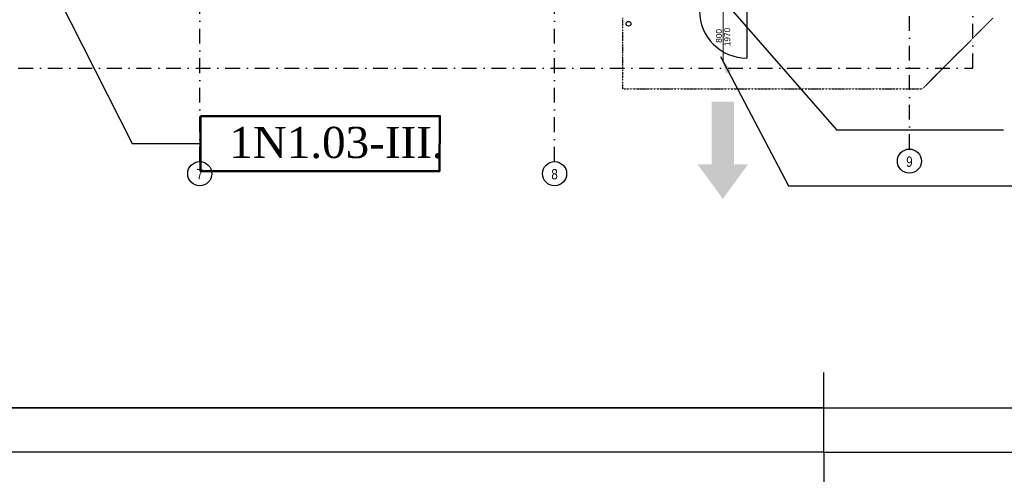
# Model space of a CAD drawing. Header units: millimetres. Extents: x 2886542 to 7567581, y -792623 to 134766.
# Tile 199 of 256: x 4632316 to 4648966, y -292460 to -284763. Entities that reach past the tile are written whole.
import ezdxf
from ezdxf.enums import TextEntityAlignment as Align

# ---------------------------------------------------------------- set-up
doc = ezdxf.new("R2010")
doc.units = ezdxf.units.MM
for name, pattern in [('ACAD_ISO04W100', [30, 24, -3, 0, -3]), ('DASHDOT', [1, 0.5, -0.25, 0, -0.25]), ('DASHDOTX2', [50.8, 25.4, -12.7, 0, -12.7]), ('DIVIDE', [1.25, 0.5, -0.25, 0, -0.25, 0, -0.25])]:
    doc.linetypes.add(name, pattern=pattern)
for name, color, linetype, lineweight in [('CKDVERE_', 7, 'Continuous', 25), ('CKDVERE_OSY', 1, 'Continuous', 18), ('CKDVERE_POPIS', 3, 'Continuous', 25), ('CKPROSTUPY_NADROVINOU', 7, 'DASHDOT', 25), ('CKRASTR_POPIS', 3, 'Continuous', 25), ('CKSTENY_NADROVINOU', 7, 'DIVIDE', 25), ('pohledy', 7, 'Continuous', 25), ('Text obecně', 7, 'Continuous', 25)]:
    doc.layers.add(name, color=color, linetype=linetype, lineweight=lineweight)
doc.layers.add('požárničina', color=10, linetype='Continuous')
doc.styles.add('ARIAL', font='arial.ttf')
doc.styles.add('ROMANT', font='romant')
doc.styles.get("Standard").update_dxf_attribs({"font": 'arial.ttf'})
doc.dimstyles.new('úhlová', dxfattribs={"dimscale": 0.2, "dimtxt": 2.5, "dimasz": 1.5, "dimexe": 0, "dimexo": 3, "dimgap": 1, "dimtad": 1, "dimdec": 0, "dimzin": 0, "dimdsep": 46, "dimtxsty": 'ROMANT', "dimcen": 5, "dimclrd": 256, "dimclre": 256, "dimclrt": 7, "dimadec": 1, "dimazin": 0, "dimtfac": 1, "dimtdec": 0, "dimtix": 1, "dimtmove": 2, "dimatfit": 3, "dimfxl": 0, "dimtvp": 2, "dimtolj": 1, "dimtzin": 0, "dimarcsym": 0})

msp = doc.modelspace()

# ---------------------------------------------------------------- hatches: boundary and pattern name
at = {"layer": 'požárničina', "linetype": 'ACAD_ISO04W100', "lineweight": 50, "ltscale": 50, "extrusion": (0, 0, -1)}
h = msp.add_hatch(color=256, dxfattribs=at)
h.paths.add_polyline_path([(-4644016.2, -287213.3), (-4644016.2, -286148.3), (-4644395.8, -286148.3), (-4644395.8, -287213.3)])
h.paths.add_polyline_path([(-4643780.6, -287213.3), (-4644016.2, -287213.3), (-4644395.8, -287213.3), (-4644631.4, -287213.3), (-4644206, -287797.8)])

# ---------------------------------------------------------------- linework, layer by layer
at = {"layer": 'CKDVERE_', "color": 0}
msp.add_line((4644610.6, -284613), (4644610.6, -285413), dxfattribs=at)
msp.add_arc((4644610.6, -284613), 800, 180, 270, dxfattribs=at)
at = {"layer": 'CKDVERE_OSY', "color": 0}
msp.add_line((4644210.6, -285452.6), (4644210.6, -284413), dxfattribs=at)
at = {"layer": 'CKPROSTUPY_NADROVINOU', "color": 0, "ltscale": 500}
for p, q in [((4647360.6, -286953.8), (4647360.6, -251527.5)), ((4635360.6, -287166.4), (4635360.6, -284027.5)), ((4641360.6, -287166.4), (4641360.6, -284027.5))]:
    msp.add_line(p, q, dxfattribs=at)
msp.add_lwpolyline([(4629790.6, -275627.5), (4629790.6, -285583), (4648430.6, -285583), (4648430.6, -272533)], dxfattribs=at)
at = {"layer": 'CKRASTR_POPIS', "color": 0}
for centre in [(4647360.6, -287157.7), (4635360.6, -287370.3), (4641360.6, -287370.3)]:
    msp.add_circle(centre, 203.9, dxfattribs=at)
at = {"layer": 'CKSTENY_NADROVINOU', "color": 0}
for p, q in [((4642510.6, -284733), (4642510.6, -285933)), ((4647580.6, -285933), (4648780.6, -284733)), ((4642510.6, -285933), (4647580.6, -285933))]:
    msp.add_line(p, q, dxfattribs=at)
at = {"layer": 'pohledy', "color": 0}
msp.add_circle((4642610.6, -284833), 40, dxfattribs=at)
at = {"layer": 'požárničina', "color": 1, "linetype": 'Continuous', "lineweight": 50}
msp.add_lwpolyline([(4635371.9, -286396.2), (4639422.3, -286396.2), (4639415, -287326.9), (4635371.9, -287326.9)], close=True, dxfattribs=at)
at = {"layer": 'Text obecně'}
for p, q in [((4645911.4, -292085), (4645911.4, -290735.8)), ((4645911.4, -292085), (4645911.4, -290735.8)), ((4645911.4, -292085), (4645911.4, -290735.8)), ((4645911.4, -292085), (4645911.4, -290735.8)), ((4614412.2, -291335), (4645911.4, -291335)), ((4645911.4, -291335), (4614412.2, -291335)), ((4645911.4, -291335), (4614412.2, -291335)), ((4614412.2, -291335), (4645911.4, -291335)), ((4645911.4, -291335), (4614412.2, -291335)), ((4645911.4, -291335), (4614412.2, -291335)), ((4614412.2, -291335), (4645911.4, -291335)), ((4645911.4, -291335), (4614412.2, -291335)), ((4645911.4, -291335), (4614412.2, -291335)), ((4645161.4, -291335), (4614412.2, -291335)), ((4614412.2, -291335), (4645911.4, -291335)), ((4645911.4, -291335), (4614412.2, -291335)), ((4645911.4, -291335), (4614412.2, -291335)), ((4645911.4, -291335), (4676660.7, -291335)), ((4645911.4, -292085), (4614412.2, -292085)), ((4645911.4, -292085), (4614412.2, -292085)), ((4645911.4, -292085), (4614412.2, -292085)), ((4645911.4, -292085), (4614412.2, -292085)), ((4645911.4, -292085), (4677410.7, -292085)), ((4645911.4, -292085), (4677410.7, -292085)), ((4645911.4, -292085), (4677410.7, -292085)), ((4645911.4, -292085), (4645911.4, -293434.1)), ((4645911.4, -292085), (4677410.7, -292085))]:
    msp.add_line(p, q, dxfattribs=at)

# ---------------------------------------------------------------- texts
at = {"layer": 'CKDVERE_POPIS', "color": 0}
msp.add_text('  800', height=100, rotation=90, dxfattribs=at).set_placement((4644190.6, -285076.5), align=Align.CENTER)
msp.add_text(' 1970', height=100, rotation=90, dxfattribs=at).set_placement((4644230.6, -285076.5), align=Align.TOP_CENTER)
at = {"layer": 'CKRASTR_POPIS', "color": 0, "style": 'ARIAL', "width": 0.8}
for s, p in [('9', (4647360.6, -287166.2)), ('7', (4635360.6, -287378.8)), ('8', (4641360.6, -287378.8))]:
    msp.add_text(s, height=175, dxfattribs=at).set_placement(p, align=Align.MIDDLE)
at = {"layer": 'požárničina', "linetype": 'DASHDOTX2', "lineweight": 50, "ltscale": 30, "insert": (4635859.9, -286577.7), "char_height": 526.848, "width": 4917.595, "attachment_point": 1}
msp.add_mtext('{\\fTimes New Roman|b0|i0|c238|p18;1N1.03-III.}', dxfattribs=at)

# ---------------------------------------------------------------- leaders
at = {"layer": 'požárničina'}
for points, override in [([(4643377.6, -283472.5), (4646127.7, -286626.6), (4648951.3, -286626.6)], {"dimasz": 1500, "dimgap": 1, "dimtad": 0}), ([(4632625.1, -283712.5), (4634216.5, -286861.6), (4635371.9, -286861.6)], {"dimasz": 1500, "dimgap": 1, "dimtad": 0, "dimldrblk": 'Dot'}), ([(4644167.6, -285387.2), (4645316.1, -287574.9), (4649508.8, -287574.9)], {"dimasz": 1500, "dimgap": 1, "dimtad": 0})]:
    msp.add_leader(points, dimstyle='úhlová', override=override, dxfattribs=at)

doc.saveas('drawing.dxf')
